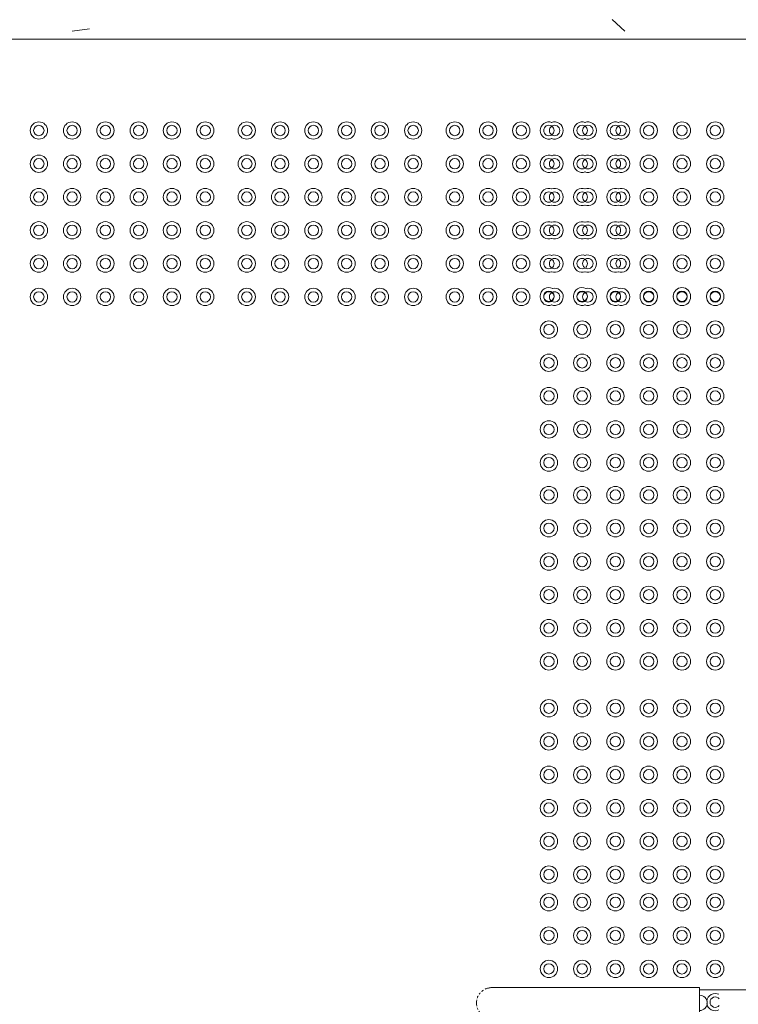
# Model space of a CAD drawing. Header units: metres. Extents: x 1.8 to 43.6, y -74.3 to -47.
# Tile 41 of 256: x 7.8 to 8.8, y -59 to -57.6. Entities that reach past the tile are written whole.
import ezdxf

# ---------------------------------------------------------------- set-up
doc = ezdxf.new("R2010")
doc.units = ezdxf.units.M
for name, color, linetype, lineweight in [('A-FLOR', 7, 'Continuous', 18), ('A-FLOR-PATT', 7, 'Continuous', 18), ('A-GENM', 7, 'Continuous', 18), ('Balaústres', 7, 'Continuous', 18), ('Corrimão', 7, 'Continuous', 18), ('Guarda-corpos', 7, 'Continuous', 18)]:
    doc.layers.add(name, color=color, linetype=linetype, lineweight=lineweight)

# ---------------------------------------------------------------- blocks, each defined once
blk = doc.blocks.new('_ARQPWR_ACS Piso tátil de alerta - 30 cm Inox-V18-TÉRREO _0_32m - FRIGORÍFICA')
at = {"layer": 'A-GENM', "color": 253, "true_color": 0xaaaaaa}
for centre, radius, start, end in [((-0.12, 0.12), 0.0125, 69.3318, 180), ((-0.072, 0.12), 0.0125, 69.3318, 180), ((-0.024, 0.12), 0.0125, 69.3318, 180), ((0.024, 0.12), 0.0125, 0, 180), ((0.072, 0.12), 0.0125, 0, 180), ((0.12, 0.12), 0.0125, 0, 180), ((-0.12, 0.12), 0.0125, 180, 290.6682), ((-0.12, 0.12), 0.0075, 60, 180), ((-0.12, 0.12), 0.0075, 180, 300), ((-0.12, 0.12), 0.0075, 360, 55.0461), ((-0.12, 0.12), 0.0075, 304.9539, 360), ((-0.072, 0.12), 0.0125, 180, 290.6682), ((-0.072, 0.12), 0.0075, 60, 180), ((-0.072, 0.12), 0.0075, 180, 300), ((-0.072, 0.12), 0.0075, 360, 55.0461), ((-0.072, 0.12), 0.0075, 304.9539, 360), ((-0.024, 0.12), 0.0125, 180, 290.6682), ((-0.024, 0.12), 0.0075, 60, 180), ((-0.024, 0.12), 0.0075, 180, 300), ((-0.024, 0.12), 0.0075, 360, 55.0461), ((-0.024, 0.12), 0.0075, 304.9539, 360), ((0.024, 0.12), 0.0125, 180, 360), ((0.024, 0.12), 0.0075, 360, 180), ((0.024, 0.12), 0.0075, 180, 360), ((0.072, 0.12), 0.0125, 180, 360), ((0.072, 0.12), 0.0075, 360, 180), ((0.072, 0.12), 0.0075, 180, 360), ((0.12, 0.12), 0.0125, 180, 360), ((0.12, 0.12), 0.0075, 360, 180), ((0.12, 0.12), 0.0075, 180, 360), ((-0.12, 0.072), 0.0125, 67.048, 180), ((-0.12, 0.072), 0.0125, 180, 290.6682), ((-0.12, 0.072), 0.0075, 60, 180), ((-0.12, 0.072), 0.0075, 180, 300), ((-0.12, 0.072), 0.0075, 360, 55.0461), ((-0.12, 0.072), 0.0075, 304.9539, 360), ((-0.072, 0.072), 0.0125, 67.048, 180), ((-0.072, 0.072), 0.0125, 180, 290.6682), ((-0.072, 0.072), 0.0075, 60, 180), ((-0.072, 0.072), 0.0075, 180, 300), ((-0.072, 0.072), 0.0075, 360, 55.0461), ((-0.072, 0.072), 0.0075, 304.9539, 360), ((-0.024, 0.072), 0.0125, 67.048, 180), ((-0.024, 0.072), 0.0125, 180, 290.6682), ((-0.024, 0.072), 0.0075, 60, 180), ((-0.024, 0.072), 0.0075, 180, 300), ((-0.024, 0.072), 0.0075, 360, 55.0461), ((-0.024, 0.072), 0.0075, 304.9539, 360), ((0.024, 0.072), 0.0125, 0, 180), ((0.024, 0.072), 0.0125, 180, 360), ((0.024, 0.072), 0.0075, 360, 180), ((0.024, 0.072), 0.0075, 180, 360), ((0.072, 0.072), 0.0125, 0, 180), ((0.072, 0.072), 0.0125, 180, 360), ((0.072, 0.072), 0.0075, 360, 180), ((0.072, 0.072), 0.0075, 180, 360), ((0.12, 0.072), 0.0125, 0, 180), ((0.12, 0.072), 0.0125, 180, 360), ((0.12, 0.072), 0.0075, 360, 180), ((0.12, 0.072), 0.0075, 180, 360), ((-0.12, 0.024), 0.0125, 69.3318, 180), ((-0.12, 0.024), 0.0075, 60, 180), ((-0.12, 0.024), 0.0075, 360, 55.0461), ((-0.072, 0.024), 0.0125, 69.3318, 180), ((-0.072, 0.024), 0.0075, 60, 180), ((-0.072, 0.024), 0.0075, 360, 55.0461), ((-0.024, 0.024), 0.0125, 69.3318, 180), ((-0.024, 0.024), 0.0075, 60, 180), ((-0.024, 0.024), 0.0075, 360, 55.0461), ((0.024, 0.024), 0.0125, 0, 180), ((0.024, 0.024), 0.0075, 360, 180), ((0.072, 0.024), 0.0125, 0, 180), ((0.072, 0.024), 0.0075, 360, 180), ((0.12, 0.024), 0.0125, 0, 180), ((0.12, 0.024), 0.0075, 360, 180), ((-0.12, 0.024), 0.0125, 180, 290.6682), ((-0.12, 0.024), 0.0075, 180, 300), ((-0.12, 0.024), 0.0075, 304.9539, 360), ((-0.072, 0.024), 0.0125, 180, 290.6682), ((-0.072, 0.024), 0.0075, 180, 300), ((-0.072, 0.024), 0.0075, 304.9539, 360), ((-0.024, 0.024), 0.0125, 180, 290.6682), ((-0.024, 0.024), 0.0075, 180, 300), ((-0.024, 0.024), 0.0075, 304.9539, 360), ((0.024, 0.024), 0.0125, 180, 360), ((0.024, 0.024), 0.0075, 180, 360), ((0.072, 0.024), 0.0125, 180, 360), ((0.072, 0.024), 0.0075, 180, 360), ((0.12, 0.024), 0.0125, 180, 360), ((0.12, 0.024), 0.0075, 180, 360), ((-0.12, -0.024), 0.0125, 69.3318, 180), ((-0.072, -0.024), 0.0125, 69.3318, 180), ((-0.024, -0.024), 0.0125, 69.3318, 180), ((0.024, -0.024), 0.0125, 0, 180), ((0.072, -0.024), 0.0125, 0, 180), ((0.12, -0.024), 0.0125, 0, 180), ((-0.12, -0.024), 0.0125, 180, 290.6682), ((-0.12, -0.024), 0.0075, 60, 180), ((-0.12, -0.024), 0.0075, 180, 300), ((-0.12, -0.024), 0.0075, 360, 55.0461), ((-0.12, -0.024), 0.0075, 304.9539, 360), ((-0.072, -0.024), 0.0125, 180, 290.6682), ((-0.072, -0.024), 0.0075, 60, 180), ((-0.072, -0.024), 0.0075, 180, 300), ((-0.072, -0.024), 0.0075, 360, 55.0461), ((-0.072, -0.024), 0.0075, 304.9539, 360), ((-0.024, -0.024), 0.0125, 180, 290.6682), ((-0.024, -0.024), 0.0075, 60, 180), ((-0.024, -0.024), 0.0075, 180, 300), ((-0.024, -0.024), 0.0075, 360, 55.0461), ((-0.024, -0.024), 0.0075, 304.9539, 360), ((0.024, -0.024), 0.0125, 180, 360), ((0.024, -0.024), 0.0075, 360, 180), ((0.024, -0.024), 0.0075, 180, 360), ((0.072, -0.024), 0.0125, 180, 360), ((0.072, -0.024), 0.0075, 360, 180), ((0.072, -0.024), 0.0075, 180, 360), ((0.12, -0.024), 0.0125, 180, 360), ((0.12, -0.024), 0.0075, 360, 180), ((0.12, -0.024), 0.0075, 180, 360), ((-0.12, -0.072), 0.0125, 69.3318, 180), ((-0.12, -0.072), 0.0075, 60, 180), ((-0.12, -0.072), 0.0075, 360, 55.0461), ((-0.072, -0.072), 0.0125, 69.3318, 180), ((-0.072, -0.072), 0.0075, 60, 180), ((-0.072, -0.072), 0.0075, 360, 55.0461), ((-0.024, -0.072), 0.0125, 69.3318, 180), ((-0.024, -0.072), 0.0075, 60, 180), ((-0.024, -0.072), 0.0075, 360, 55.0461), ((0.024, -0.072), 0.0125, 0, 180), ((0.024, -0.072), 0.0075, 360, 180), ((0.072, -0.072), 0.0125, 0, 180), ((0.072, -0.072), 0.0075, 360, 180), ((0.12, -0.072), 0.0125, 0, 180), ((0.12, -0.072), 0.0075, 360, 180), ((-0.12, -0.072), 0.0125, 180, 290.6682), ((-0.12, -0.072), 0.0075, 180, 300), ((-0.12, -0.072), 0.0075, 304.9539, 360), ((-0.072, -0.072), 0.0125, 180, 290.6682), ((-0.072, -0.072), 0.0075, 180, 300), ((-0.072, -0.072), 0.0075, 312.3405, 360), ((-0.024, -0.072), 0.0125, 180, 290.6682), ((-0.024, -0.072), 0.0075, 180, 300), ((-0.024, -0.072), 0.0075, 312.3405, 360), ((0.024, -0.072), 0.0125, 180, 360), ((0.024, -0.072), 0.0075, 180, 360), ((0.072, -0.072), 0.0125, 180, 360), ((0.072, -0.072), 0.0075, 180, 360), ((0.12, -0.072), 0.0125, 180, 360), ((0.12, -0.072), 0.0075, 180, 360), ((-0.12, -0.12), 0.0075, 60, 175.751), ((-0.072, -0.12), 0.0075, 60, 175.751), ((-0.024, -0.12), 0.0075, 60, 175.751), ((0.024, -0.12), 0.0075, 4.249, 175.751), ((0.072, -0.12), 0.0075, 4.249, 175.751), ((0.12, -0.12), 0.0075, 4.249, 175.751), ((-0.12, -0.12), 0.0125, 180, 290.6682), ((-0.12, -0.12), 0.0075, 180, 300), ((-0.12, -0.12), 0.0075, 4.249, 55.0461), ((-0.12, -0.12), 0.0075, 311.169, 360), ((-0.072, -0.12), 0.0125, 180, 290.6682), ((-0.072, -0.12), 0.0075, 180, 300), ((-0.072, -0.12), 0.0075, 4.249, 55.0461), ((-0.072, -0.12), 0.0075, 311.169, 360), ((-0.024, -0.12), 0.0125, 180, 290.6682), ((-0.024, -0.12), 0.0075, 180, 300), ((-0.024, -0.12), 0.0075, 4.249, 55.0461), ((-0.024, -0.12), 0.0075, 311.169, 360), ((0.024, -0.12), 0.0125, 180, 360), ((0.024, -0.12), 0.0075, 180, 360), ((0.072, -0.12), 0.0125, 180, 360), ((0.072, -0.12), 0.0075, 180, 360), ((0.072, -0.12), 0.0075, 360, 0.5786), ((0.12, -0.12), 0.0125, 180, 360), ((0.12, -0.12), 0.0075, 180, 360)]:
    blk.add_arc(centre, radius, start, end, dxfattribs=at)
blk = doc.blocks.new('_ARQPWR_ACS Piso tátil de alerta - 30 cm Inox-V41-TÉRREO _0_32m - FRIGORÍFICA')
at = {"layer": 'A-GENM', "color": 253, "true_color": 0xaaaaaa}
for centre, radius, start, end in [((-0.12, 0.12), 0.0125, 0, 180), ((-0.072, 0.12), 0.0125, 0, 180), ((-0.024, 0.12), 0.0125, 0, 180), ((0.024, 0.12), 0.0125, 0, 110.6682), ((0.072, 0.12), 0.0125, 0, 110.6682), ((0.12, 0.12), 0.0125, 0, 110.6682), ((-0.12, 0.12), 0.0125, 180, 360), ((-0.12, 0.12), 0.0075, 360, 180), ((-0.12, 0.12), 0.0075, 180, 360), ((-0.072, 0.12), 0.0125, 180, 360), ((-0.072, 0.12), 0.0075, 360, 180), ((-0.072, 0.12), 0.0075, 180, 360), ((-0.024, 0.12), 0.0125, 180, 360), ((-0.024, 0.12), 0.0075, 360, 180), ((-0.024, 0.12), 0.0075, 180, 360), ((0.024, 0.12), 0.0075, 124.9539, 180), ((0.024, 0.12), 0.0075, 180, 235.0461), ((0.024, 0.12), 0.0125, 249.3318, 360), ((0.024, 0.12), 0.0075, 360, 120), ((0.024, 0.12), 0.0075, 240, 360), ((0.072, 0.12), 0.0075, 124.9539, 180), ((0.072, 0.12), 0.0075, 180, 235.0461), ((0.072, 0.12), 0.0125, 249.3318, 360), ((0.072, 0.12), 0.0075, 360, 120), ((0.072, 0.12), 0.0075, 240, 360), ((0.12, 0.12), 0.0075, 124.9539, 180), ((0.12, 0.12), 0.0075, 180, 235.0461), ((0.12, 0.12), 0.0125, 249.3318, 360), ((0.12, 0.12), 0.0075, 360, 120), ((0.12, 0.12), 0.0075, 240, 360), ((-0.12, 0.072), 0.0125, 0, 180), ((-0.12, 0.072), 0.0125, 180, 360), ((-0.12, 0.072), 0.0075, 360, 180), ((-0.12, 0.072), 0.0075, 180, 360), ((-0.072, 0.072), 0.0125, 0, 180), ((-0.072, 0.072), 0.0125, 180, 360), ((-0.072, 0.072), 0.0075, 360, 180), ((-0.072, 0.072), 0.0075, 180, 360), ((-0.024, 0.072), 0.0125, 0, 180), ((-0.024, 0.072), 0.0125, 180, 360), ((-0.024, 0.072), 0.0075, 360, 180), ((-0.024, 0.072), 0.0075, 180, 360), ((0.024, 0.072), 0.0075, 124.9539, 180), ((0.024, 0.072), 0.0075, 180, 235.0461), ((0.024, 0.072), 0.0125, 0, 112.952), ((0.024, 0.072), 0.0125, 249.3318, 360), ((0.024, 0.072), 0.0075, 360, 120), ((0.024, 0.072), 0.0075, 240, 360), ((0.072, 0.072), 0.0075, 124.9539, 180), ((0.072, 0.072), 0.0075, 180, 235.0461), ((0.072, 0.072), 0.0125, 0, 112.952), ((0.072, 0.072), 0.0125, 249.3318, 360), ((0.072, 0.072), 0.0075, 360, 120), ((0.072, 0.072), 0.0075, 240, 360), ((0.12, 0.072), 0.0075, 124.9539, 180), ((0.12, 0.072), 0.0075, 180, 235.0461), ((0.12, 0.072), 0.0125, 0, 112.952), ((0.12, 0.072), 0.0125, 249.3318, 360), ((0.12, 0.072), 0.0075, 360, 120), ((0.12, 0.072), 0.0075, 240, 360), ((-0.12, 0.024), 0.0125, 0, 180), ((-0.12, 0.024), 0.0075, 360, 180), ((-0.072, 0.024), 0.0125, 0, 180), ((-0.072, 0.024), 0.0075, 360, 180), ((-0.024, 0.024), 0.0125, 0, 180), ((-0.024, 0.024), 0.0075, 360, 180), ((0.024, 0.024), 0.0075, 124.9539, 180), ((0.024, 0.024), 0.0125, 0, 110.6682), ((0.024, 0.024), 0.0075, 360, 120), ((0.072, 0.024), 0.0075, 124.9539, 180), ((0.072, 0.024), 0.0125, 0, 110.6682), ((0.072, 0.024), 0.0075, 360, 120), ((0.12, 0.024), 0.0075, 124.9539, 180), ((0.12, 0.024), 0.0125, 0, 110.6682), ((0.12, 0.024), 0.0075, 360, 120), ((-0.12, 0.024), 0.0125, 180, 360), ((-0.12, 0.024), 0.0075, 180, 360), ((-0.072, 0.024), 0.0125, 180, 360), ((-0.072, 0.024), 0.0075, 180, 360), ((-0.024, 0.024), 0.0125, 180, 360), ((-0.024, 0.024), 0.0075, 180, 360), ((0.024, 0.024), 0.0075, 180, 235.0461), ((0.024, 0.024), 0.0125, 249.3318, 360), ((0.024, 0.024), 0.0075, 240, 360), ((0.072, 0.024), 0.0075, 180, 235.0461), ((0.072, 0.024), 0.0125, 249.3318, 360), ((0.072, 0.024), 0.0075, 240, 360), ((0.12, 0.024), 0.0075, 180, 235.0461), ((0.12, 0.024), 0.0125, 249.3318, 360), ((0.12, 0.024), 0.0075, 240, 360), ((-0.12, -0.024), 0.0125, 0, 180), ((-0.072, -0.024), 0.0125, 0, 180), ((-0.024, -0.024), 0.0125, 0, 180), ((0.024, -0.024), 0.0125, 0, 110.6682), ((0.072, -0.024), 0.0125, 0, 110.6682), ((0.12, -0.024), 0.0125, 0, 110.6682), ((-0.12, -0.024), 0.0125, 180, 360), ((-0.12, -0.024), 0.0075, 360, 180), ((-0.12, -0.024), 0.0075, 180, 360), ((-0.072, -0.024), 0.0125, 180, 360), ((-0.072, -0.024), 0.0075, 360, 180), ((-0.072, -0.024), 0.0075, 180, 360), ((-0.024, -0.024), 0.0125, 180, 360), ((-0.024, -0.024), 0.0075, 360, 180), ((-0.024, -0.024), 0.0075, 180, 360), ((0.024, -0.024), 0.0075, 124.9539, 180), ((0.024, -0.024), 0.0075, 180, 235.0461), ((0.024, -0.024), 0.0125, 249.3318, 360), ((0.024, -0.024), 0.0075, 360, 120), ((0.024, -0.024), 0.0075, 240, 360), ((0.072, -0.024), 0.0075, 124.9539, 180), ((0.072, -0.024), 0.0075, 180, 235.0461), ((0.072, -0.024), 0.0125, 249.3318, 360), ((0.072, -0.024), 0.0075, 360, 120), ((0.072, -0.024), 0.0075, 240, 360), ((0.12, -0.024), 0.0075, 124.9539, 180), ((0.12, -0.024), 0.0075, 180, 235.0461), ((0.12, -0.024), 0.0125, 249.3318, 360), ((0.12, -0.024), 0.0075, 360, 120), ((0.12, -0.024), 0.0075, 240, 360), ((-0.12, -0.072), 0.0125, 0, 180), ((-0.12, -0.072), 0.0075, 360, 180), ((-0.072, -0.072), 0.0125, 0, 180), ((-0.072, -0.072), 0.0075, 360, 180), ((-0.024, -0.072), 0.0125, 0, 180), ((-0.024, -0.072), 0.0075, 360, 180), ((0.024, -0.072), 0.0075, 124.9539, 180), ((0.024, -0.072), 0.0125, 0, 110.6682), ((0.024, -0.072), 0.0075, 360, 120), ((0.072, -0.072), 0.0075, 124.9539, 180), ((0.072, -0.072), 0.0125, 0, 110.6682), ((0.072, -0.072), 0.0075, 360, 120), ((0.12, -0.072), 0.0075, 124.9539, 180), ((0.12, -0.072), 0.0125, 0, 110.6682), ((0.12, -0.072), 0.0075, 360, 120), ((-0.12, -0.072), 0.0125, 180, 360), ((-0.12, -0.072), 0.0075, 180, 360), ((-0.072, -0.072), 0.0125, 180, 360), ((-0.072, -0.072), 0.0075, 180, 360), ((-0.024, -0.072), 0.0125, 180, 360), ((-0.024, -0.072), 0.0075, 180, 360), ((0.024, -0.072), 0.0075, 180, 235.0461), ((0.024, -0.072), 0.0125, 249.3318, 360), ((0.024, -0.072), 0.0075, 240, 360), ((0.072, -0.072), 0.0075, 180, 227.6595), ((0.072, -0.072), 0.0125, 249.3318, 360), ((0.072, -0.072), 0.0075, 240, 360), ((0.12, -0.072), 0.0075, 180, 227.6595), ((0.12, -0.072), 0.0125, 249.3318, 360), ((0.12, -0.072), 0.0075, 240, 360), ((-0.12, -0.12), 0.0125, 0, 180), ((-0.12, -0.12), 0.0075, 360, 180), ((-0.072, -0.12), 0.0125, 0, 180), ((-0.072, -0.12), 0.0075, 360, 180), ((-0.024, -0.12), 0.0125, 0, 180), ((-0.024, -0.12), 0.0075, 360, 180), ((0.024, -0.12), 0.0075, 360, 120), ((0.024, -0.12), 0.0125, 0, 105.0147), ((0.072, -0.12), 0.0075, 360, 120), ((0.072, -0.12), 0.0125, 0, 105.0147), ((0.12, -0.12), 0.0075, 360, 120), ((0.12, -0.12), 0.0125, 0, 105.0147), ((-0.12, -0.12), 0.0125, 180, 360), ((-0.12, -0.12), 0.0075, 180, 360), ((-0.072, -0.12), 0.0125, 180, 360), ((-0.072, -0.12), 0.0075, 180, 360), ((-0.024, -0.12), 0.0125, 180, 360), ((-0.024, -0.12), 0.0075, 180, 360), ((0.024, -0.12), 0.0075, 124.9539, 180), ((0.024, -0.12), 0.0075, 180, 231.23), ((0.024, -0.12), 0.0125, 249.3318, 360), ((0.024, -0.12), 0.0075, 240, 360), ((0.072, -0.12), 0.0075, 124.9539, 180), ((0.072, -0.12), 0.0075, 180, 231.23), ((0.072, -0.12), 0.0125, 249.3318, 360), ((0.072, -0.12), 0.0075, 240, 360), ((0.12, -0.12), 0.0075, 124.9539, 180), ((0.12, -0.12), 0.0075, 180, 231.23), ((0.12, -0.12), 0.0125, 249.3318, 360), ((0.12, -0.12), 0.0075, 240, 360)]:
    blk.add_arc(centre, radius, start, end, dxfattribs=at)
blk = doc.blocks.new('_ARQPWR_ACS Piso tátil de alerta - 30 cm Inox-7195133-TÉRREO _0_32m - FRIGORÍFICA')
at = {"layer": 'A-GENM', "color": 253, "true_color": 0xaaaaaa}
for centre, radius, start, end in [((-0.12, 0.12), 0.0125, 0, 180), ((-0.072, 0.12), 0.0125, 0, 180), ((-0.024, 0.12), 0.0125, 0, 180), ((0.024, 0.12), 0.0125, 0, 180), ((0.072, 0.12), 0.0125, 0, 180), ((0.12, 0.12), 0.0125, 0, 180), ((-0.12, 0.12), 0.0125, 180, 360), ((-0.12, 0.12), 0.0075, 360, 180), ((-0.12, 0.12), 0.0075, 180, 360), ((-0.072, 0.12), 0.0125, 180, 360), ((-0.072, 0.12), 0.0075, 360, 180), ((-0.072, 0.12), 0.0075, 180, 360), ((-0.024, 0.12), 0.0125, 180, 360), ((-0.024, 0.12), 0.0075, 360, 180), ((-0.024, 0.12), 0.0075, 180, 360), ((0.024, 0.12), 0.0125, 180, 360), ((0.024, 0.12), 0.0075, 360, 180), ((0.024, 0.12), 0.0075, 180, 360), ((0.072, 0.12), 0.0125, 180, 360), ((0.072, 0.12), 0.0075, 360, 180), ((0.072, 0.12), 0.0075, 180, 360), ((0.12, 0.12), 0.0125, 180, 360), ((0.12, 0.12), 0.0075, 360, 180), ((0.12, 0.12), 0.0075, 180, 360), ((-0.12, 0.072), 0.0125, 0, 180), ((-0.12, 0.072), 0.0125, 180, 360), ((-0.12, 0.072), 0.0075, 360, 180), ((-0.12, 0.072), 0.0075, 180, 360), ((-0.072, 0.072), 0.0125, 0, 180), ((-0.072, 0.072), 0.0125, 180, 360), ((-0.072, 0.072), 0.0075, 360, 180), ((-0.072, 0.072), 0.0075, 180, 360), ((-0.024, 0.072), 0.0125, 0, 180), ((-0.024, 0.072), 0.0125, 180, 360), ((-0.024, 0.072), 0.0075, 360, 180), ((-0.024, 0.072), 0.0075, 180, 360), ((0.024, 0.072), 0.0125, 0, 180), ((0.024, 0.072), 0.0125, 180, 360), ((0.024, 0.072), 0.0075, 360, 180), ((0.024, 0.072), 0.0075, 180, 360), ((0.072, 0.072), 0.0125, 0, 180), ((0.072, 0.072), 0.0125, 180, 360), ((0.072, 0.072), 0.0075, 360, 180), ((0.072, 0.072), 0.0075, 180, 360), ((0.12, 0.072), 0.0125, 0, 180), ((0.12, 0.072), 0.0125, 180, 360), ((0.12, 0.072), 0.0075, 360, 180), ((0.12, 0.072), 0.0075, 180, 360), ((-0.12, 0.024), 0.0125, 0, 180), ((-0.12, 0.024), 0.0075, 360, 180), ((-0.072, 0.024), 0.0125, 0, 180), ((-0.072, 0.024), 0.0075, 360, 180), ((-0.024, 0.024), 0.0125, 0, 180), ((-0.024, 0.024), 0.0075, 360, 180), ((0.024, 0.024), 0.0125, 0, 180), ((0.024, 0.024), 0.0075, 360, 180), ((0.072, 0.024), 0.0125, 0, 180), ((0.072, 0.024), 0.0075, 360, 180), ((0.12, 0.024), 0.0125, 0, 180), ((0.12, 0.024), 0.0075, 360, 180), ((-0.12, 0.024), 0.0125, 180, 360), ((-0.12, 0.024), 0.0075, 180, 360), ((-0.072, 0.024), 0.0125, 180, 360), ((-0.072, 0.024), 0.0075, 180, 360), ((-0.024, 0.024), 0.0125, 180, 360), ((-0.024, 0.024), 0.0075, 180, 360), ((0.024, 0.024), 0.0125, 180, 360), ((0.024, 0.024), 0.0075, 180, 360), ((0.072, 0.024), 0.0125, 180, 360), ((0.072, 0.024), 0.0075, 180, 360), ((0.12, 0.024), 0.0125, 180, 360), ((0.12, 0.024), 0.0075, 180, 360), ((-0.12, -0.024), 0.0125, 0, 180), ((-0.072, -0.024), 0.0125, 0, 180), ((-0.024, -0.024), 0.0125, 0, 180), ((0.024, -0.024), 0.0125, 0, 180), ((0.072, -0.024), 0.0125, 0, 180), ((0.12, -0.024), 0.0125, 0, 180), ((-0.12, -0.024), 0.0125, 180, 360), ((-0.12, -0.024), 0.0075, 360, 180), ((-0.12, -0.024), 0.0075, 180, 360), ((-0.072, -0.024), 0.0125, 180, 360), ((-0.072, -0.024), 0.0075, 360, 180), ((-0.072, -0.024), 0.0075, 180, 360), ((-0.024, -0.024), 0.0125, 180, 360), ((-0.024, -0.024), 0.0075, 360, 180), ((-0.024, -0.024), 0.0075, 180, 360), ((0.024, -0.024), 0.0125, 180, 360), ((0.024, -0.024), 0.0075, 360, 180), ((0.024, -0.024), 0.0075, 180, 360), ((0.072, -0.024), 0.0125, 180, 360), ((0.072, -0.024), 0.0075, 360, 180), ((0.072, -0.024), 0.0075, 180, 360), ((0.12, -0.024), 0.0125, 180, 360), ((0.12, -0.024), 0.0075, 360, 180), ((0.12, -0.024), 0.0075, 180, 360), ((-0.12, -0.072), 0.0125, 0, 180), ((-0.12, -0.072), 0.0075, 360, 180), ((-0.072, -0.072), 0.0125, 0, 180), ((-0.072, -0.072), 0.0075, 360, 180), ((-0.024, -0.072), 0.0125, 0, 180), ((-0.024, -0.072), 0.0075, 360, 180), ((0.024, -0.072), 0.0125, 0, 180), ((0.024, -0.072), 0.0075, 360, 180), ((0.072, -0.072), 0.0125, 0, 180), ((0.072, -0.072), 0.0075, 360, 180), ((0.12, -0.072), 0.0125, 0, 180), ((0.12, -0.072), 0.0075, 360, 180), ((-0.12, -0.072), 0.0125, 180, 360), ((-0.12, -0.072), 0.0075, 180, 360), ((-0.072, -0.072), 0.0125, 180, 360), ((-0.072, -0.072), 0.0075, 180, 360), ((-0.024, -0.072), 0.0125, 180, 360), ((-0.024, -0.072), 0.0075, 180, 360), ((0.024, -0.072), 0.0125, 180, 360), ((0.024, -0.072), 0.0075, 180, 360), ((0.072, -0.072), 0.0125, 180, 360), ((0.072, -0.072), 0.0075, 180, 360), ((0.12, -0.072), 0.0125, 180, 360), ((0.12, -0.072), 0.0075, 180, 360), ((-0.12, -0.12), 0.0125, 0, 180), ((-0.12, -0.12), 0.0075, 360, 180), ((-0.072, -0.12), 0.0125, 0, 180), ((-0.072, -0.12), 0.0075, 360, 180), ((-0.024, -0.12), 0.0125, 0, 180), ((-0.024, -0.12), 0.0075, 360, 180), ((0.024, -0.12), 0.0125, 0, 180), ((0.024, -0.12), 0.0075, 360, 180), ((0.072, -0.12), 0.0125, 0, 180), ((0.072, -0.12), 0.0075, 360, 180), ((0.12, -0.12), 0.0125, 0, 180), ((0.12, -0.12), 0.0075, 360, 180), ((-0.12, -0.12), 0.0125, 180, 360), ((-0.12, -0.12), 0.0075, 180, 360), ((-0.072, -0.12), 0.0125, 180, 360), ((-0.072, -0.12), 0.0075, 180, 360), ((-0.024, -0.12), 0.0125, 180, 360), ((-0.024, -0.12), 0.0075, 180, 360), ((0.024, -0.12), 0.0125, 180, 360), ((0.024, -0.12), 0.0075, 180, 360), ((0.072, -0.12), 0.0125, 180, 360), ((0.072, -0.12), 0.0075, 180, 360), ((0.12, -0.12), 0.0125, 180, 360), ((0.12, -0.12), 0.0075, 180, 360)]:
    blk.add_arc(centre, radius, start, end, dxfattribs=at)
blk = doc.blocks.new('Guarda-corpo - 1_-V16-TÉRREO _0_32m - FRIGORÍFICA')
at = {"layer": 'Balaústres', "color": 253, "true_color": 0xaaaaaa}
for p, q in [((0, 0), (-0.022, 0)), ((0.022, 0), (0, 0)), ((-0.022, 0), (-0.022, -0.1984)), ((0.022, -0.1984), (0.022, 0))]:
    blk.add_line(p, q, dxfattribs=at)
at = {"layer": 'Balaústres', "color": 253, "true_color": 0xaaaaaa, "flags": 128}
for points in [[(-0.022, -0.2479), (-0.022, -0.2463), (-0.022, -0.2427), (-0.022, -0.239), (-0.022, -0.2352), (-0.022, -0.2314), (-0.022, -0.2275), (-0.022, -0.2236), (-0.022, -0.2197), (-0.022, -0.2157), (-0.022, -0.2117), (-0.022, -0.2076), (-0.022, -0.2036), (-0.022, -0.1995), (-0.022, -0.1984)], [(-0.022, -0.1984), (-0.022, -0.2025), (-0.022, -0.2065), (-0.022, -0.2106), (-0.022, -0.2146), (-0.022, -0.2186), (-0.022, -0.2226), (-0.022, -0.2265), (-0.022, -0.2304), (-0.022, -0.2342), (-0.022, -0.238), (-0.022, -0.2417), (-0.022, -0.2453), (-0.022, -0.2489), (-0.022, -0.2524), (-0.022, -0.2558), (-0.022, -0.2591), (-0.022, -0.2623), (-0.022, -0.2654), (-0.022, -0.2684), (-0.022, -0.2713), (-0.022, -0.2741), (-0.022, -0.2767), (-0.022, -0.2792), (-0.022, -0.2816), (-0.022, -0.2839), (-0.022, -0.286), (-0.022, -0.288), (-0.022, -0.2899), (-0.022, -0.2915), (-0.022, -0.2931), (-0.022, -0.2945), (-0.022, -0.2957), (-0.022, -0.2968), (-0.022, -0.2978), (-0.022, -0.2985), (-0.022, -0.2991), (-0.022, -0.2996), (-0.022, -0.2999), (-0.022, -0.3), (-0.022, -0.3)], [(0.022, -0.1984), (0.022, -0.2025), (0.022, -0.2065), (0.022, -0.2106), (0.022, -0.2146), (0.022, -0.2186), (0.022, -0.2226), (0.022, -0.2265), (0.022, -0.2304), (0.022, -0.2342), (0.022, -0.238), (0.022, -0.2417), (0.022, -0.2453)], [(0.022, -0.3), (0.022, -0.2999), (0.022, -0.2997), (0.022, -0.2993), (0.022, -0.2987), (0.022, -0.298), (0.022, -0.2971), (0.022, -0.296), (0.022, -0.2948), (0.022, -0.2935), (0.022, -0.292), (0.022, -0.2903), (0.022, -0.2885), (0.022, -0.2866), (0.022, -0.2845), (0.022, -0.2823), (0.022, -0.2799), (0.022, -0.2774), (0.022, -0.2748), (0.022, -0.272), (0.022, -0.2692), (0.022, -0.2662), (0.022, -0.2631), (0.022, -0.26), (0.022, -0.2567), (0.022, -0.2533), (0.022, -0.2498), (0.022, -0.2463), (0.022, -0.2427), (0.022, -0.239), (0.022, -0.2352), (0.022, -0.2314), (0.022, -0.2275), (0.022, -0.2236), (0.022, -0.2197), (0.022, -0.2157), (0.022, -0.2117), (0.022, -0.2076), (0.022, -0.2036), (0.022, -0.1995), (0.022, -0.1984)], [(0.022, -0.2634), (0.022, -0.2654), (0.022, -0.2684), (0.022, -0.2713), (0.022, -0.2741), (0.022, -0.2767), (0.022, -0.2792), (0.022, -0.2816), (0.022, -0.2839), (0.022, -0.286), (0.022, -0.288), (0.022, -0.2899), (0.022, -0.2915), (0.022, -0.2931), (0.022, -0.2945), (0.022, -0.2957), (0.022, -0.2968), (0.022, -0.2978), (0.022, -0.2985), (0.022, -0.2991), (0.022, -0.2996), (0.022, -0.2999), (0.022, -0.3), (0.022, -0.3)], [(-0.022, -0.3), (-0.022, -0.2999), (-0.022, -0.2997), (-0.022, -0.2993), (-0.022, -0.2987), (-0.022, -0.298), (-0.022, -0.2971), (-0.022, -0.296), (-0.022, -0.2948), (-0.022, -0.2935), (-0.022, -0.292), (-0.022, -0.2903), (-0.022, -0.2885), (-0.022, -0.2874)], [(-0.0198, -0.3096), (-0.0202, -0.3088), (-0.0205, -0.308), (-0.0208, -0.3071), (-0.0211, -0.3063), (-0.0213, -0.3055), (-0.0215, -0.3046), (-0.0217, -0.3037), (-0.0218, -0.3029), (-0.0219, -0.302), (-0.022, -0.3011), (-0.022, -0.3002), (-0.022, -0.3)], [(-0.0164, -0.3147), (-0.017, -0.314), (-0.0175, -0.3133), (-0.018, -0.3126), (-0.0185, -0.3119)], [(0.0182, -0.3124), (0.0176, -0.3131), (0.0171, -0.3138), (0.0165, -0.3145)], [(0.022, -0.3), (0.022, -0.3009), (0.0219, -0.3018), (0.0218, -0.3026), (0.0217, -0.3035), (0.0216, -0.3044), (0.0214, -0.3052), (0.0211, -0.3061), (0.0209, -0.3069), (0.0206, -0.3078), (0.0203, -0.3086), (0.0199, -0.3094), (0.0195, -0.3102)], [(-0.0124, -0.3182), (-0.0131, -0.3176), (-0.0138, -0.3171), (-0.0145, -0.3165)], [(-0.0069, -0.3209), (-0.0078, -0.3206), (-0.0086, -0.3203), (-0.0094, -0.3199), (-0.0102, -0.3195)], [(0, -0.322), (-0.0009, -0.322), (-0.0018, -0.3219), (-0.0026, -0.3218), (-0.0035, -0.3217), (-0.0044, -0.3216)], [(0.0046, -0.3215), (0.0037, -0.3217), (0.0029, -0.3218), (0.002, -0.3219), (0.0011, -0.322), (0.0002, -0.322)], [(0.0096, -0.3198), (0.0088, -0.3202), (0.008, -0.3205), (0.0071, -0.3208)], [(0.0147, -0.3164), (0.014, -0.317), (0.0133, -0.3175), (0.0126, -0.318), (0.0119, -0.3185)]]:
    blk.add_lwpolyline(points, dxfattribs=at)
at = {"layer": 'Balaústres', "color": 253, "true_color": 0xaaaaaa}
blk.add_arc((0, 0), 0.011, 360, 180, dxfattribs=at)
blk = doc.blocks.new('Guarda-corpo - Guarda-corpo-8412140-TÉRREO _0_32m - FRIGORÍFICA')
at = {"layer": 'Corrimão', "color": 253, "true_color": 0xaaaaaa}
for p, q in [((8.7765, -58.9594), (8.749, -58.9594)), ((8.749, -58.9975), (8.749, -58.9594)), ((8.7765, -58.9594), (8.749, -58.9594)), ((9.3265, -58.9594), (8.7765, -58.9594))]:
    blk.add_line(p, q, dxfattribs=at)
at = {"rotation": 270}
blk.add_blockref('Guarda-corpo - 1_-V16-TÉRREO _0_32m - FRIGORÍFICA', (8.749, -58.9784), dxfattribs=at)
blk = doc.blocks.new('_ARQPWR_ACS Piso tátil de alerta - 30 cm Inox-V67-TÉRREO _0_32m - FRIGORÍFICA')
at = {"layer": 'A-GENM', "color": 253, "true_color": 0xaaaaaa}
for centre, radius, start, end in [((-0.12, 0.12), 0.0125, 0, 180), ((-0.072, 0.12), 0.0125, 0, 180), ((-0.024, 0.12), 0.0125, 0, 180), ((0.024, 0.12), 0.0125, 0, 180), ((0.072, 0.12), 0.0125, 0, 180), ((0.12, 0.12), 0.0125, 0, 180), ((-0.12, 0.12), 0.0125, 180, 360), ((-0.12, 0.12), 0.0075, 360, 180), ((-0.12, 0.12), 0.0075, 180, 360), ((-0.072, 0.12), 0.0125, 180, 360), ((-0.072, 0.12), 0.0075, 360, 180), ((-0.072, 0.12), 0.0075, 180, 360), ((-0.024, 0.12), 0.0125, 180, 360), ((-0.024, 0.12), 0.0075, 360, 180), ((-0.024, 0.12), 0.0075, 180, 360), ((0.024, 0.12), 0.0125, 180, 360), ((0.024, 0.12), 0.0075, 360, 180), ((0.024, 0.12), 0.0075, 180, 360), ((0.072, 0.12), 0.0125, 180, 360), ((0.072, 0.12), 0.0075, 360, 180), ((0.072, 0.12), 0.0075, 180, 360), ((0.12, 0.12), 0.0125, 180, 360), ((0.12, 0.12), 0.0075, 360, 180), ((0.12, 0.12), 0.0075, 180, 360), ((-0.12, 0.072), 0.0125, 0, 180), ((-0.12, 0.072), 0.0125, 180, 360), ((-0.12, 0.072), 0.0075, 360, 180), ((-0.12, 0.072), 0.0075, 180, 360), ((-0.072, 0.072), 0.0125, 0, 180), ((-0.072, 0.072), 0.0125, 180, 360), ((-0.072, 0.072), 0.0075, 360, 180), ((-0.072, 0.072), 0.0075, 180, 360), ((-0.024, 0.072), 0.0125, 0, 180), ((-0.024, 0.072), 0.0125, 180, 360), ((-0.024, 0.072), 0.0075, 360, 180), ((-0.024, 0.072), 0.0075, 180, 360), ((0.024, 0.072), 0.0125, 0, 180), ((0.024, 0.072), 0.0125, 180, 360), ((0.024, 0.072), 0.0075, 360, 180), ((0.024, 0.072), 0.0075, 180, 360), ((0.072, 0.072), 0.0125, 0, 180), ((0.072, 0.072), 0.0125, 180, 360), ((0.072, 0.072), 0.0075, 360, 180), ((0.072, 0.072), 0.0075, 180, 360), ((0.12, 0.072), 0.0125, 0, 180), ((0.12, 0.072), 0.0125, 180, 360), ((0.12, 0.072), 0.0075, 360, 180), ((0.12, 0.072), 0.0075, 180, 360), ((-0.12, 0.024), 0.0125, 0, 180), ((-0.12, 0.024), 0.0075, 360, 180), ((-0.072, 0.024), 0.0125, 0, 180), ((-0.072, 0.024), 0.0075, 360, 180), ((-0.024, 0.024), 0.0125, 0, 180), ((-0.024, 0.024), 0.0075, 360, 180), ((0.024, 0.024), 0.0125, 0, 180), ((0.024, 0.024), 0.0075, 360, 180), ((0.072, 0.024), 0.0125, 0, 180), ((0.072, 0.024), 0.0075, 360, 180), ((0.12, 0.024), 0.0125, 0, 180), ((0.12, 0.024), 0.0075, 360, 180), ((-0.12, 0.024), 0.0125, 180, 360), ((-0.12, 0.024), 0.0075, 180, 360), ((-0.072, 0.024), 0.0125, 180, 360), ((-0.072, 0.024), 0.0075, 180, 360), ((-0.024, 0.024), 0.0125, 180, 360), ((-0.024, 0.024), 0.0075, 180, 360), ((0.024, 0.024), 0.0125, 180, 360), ((0.024, 0.024), 0.0075, 180, 360), ((0.072, 0.024), 0.0125, 180, 360), ((0.072, 0.024), 0.0075, 180, 360), ((0.12, 0.024), 0.0125, 180, 360), ((0.12, 0.024), 0.0075, 180, 360), ((0.12, -0.024), 0.0125, 64.5442, 172.4173), ((0.12, -0.024), 0.0125, 188.4192, 295.4558), ((0.12, -0.024), 0.0075, 40, 180), ((0.12, -0.024), 0.0075, 180, 320), ((-0.12, -0.072), 0.0125, 0, 180), ((-0.12, -0.072), 0.0075, 360, 180), ((-0.072, -0.072), 0.0125, 0, 180), ((-0.072, -0.072), 0.0075, 360, 180), ((-0.024, -0.072), 0.0125, 0, 180), ((-0.024, -0.072), 0.0075, 360, 180), ((0.024, -0.072), 0.0125, 0, 180), ((0.024, -0.072), 0.0075, 360, 180), ((0.072, -0.072), 0.0125, 0, 180), ((0.072, -0.072), 0.0075, 360, 180), ((0.12, -0.072), 0.0125, 0, 180), ((0.12, -0.072), 0.0075, 360, 180), ((-0.12, -0.072), 0.0125, 180, 360), ((-0.12, -0.072), 0.0075, 180, 360), ((-0.072, -0.072), 0.0125, 180, 360), ((-0.072, -0.072), 0.0075, 180, 360), ((-0.024, -0.072), 0.0125, 180, 360), ((-0.024, -0.072), 0.0075, 180, 360), ((0.024, -0.072), 0.0125, 180, 360), ((0.024, -0.072), 0.0075, 180, 360), ((0.072, -0.072), 0.0125, 180, 360), ((0.072, -0.072), 0.0075, 180, 360), ((0.12, -0.072), 0.0125, 180, 360), ((0.12, -0.072), 0.0075, 180, 360), ((-0.12, -0.12), 0.0125, 0, 180), ((-0.12, -0.12), 0.0075, 360, 180), ((-0.072, -0.12), 0.0125, 0, 180), ((-0.072, -0.12), 0.0075, 360, 180), ((-0.024, -0.12), 0.0125, 0, 180), ((-0.024, -0.12), 0.0075, 360, 180), ((0.024, -0.12), 0.0125, 0, 180), ((0.024, -0.12), 0.0075, 360, 180), ((0.072, -0.12), 0.0125, 0, 180), ((0.072, -0.12), 0.0075, 360, 180), ((0.12, -0.12), 0.0125, 0, 180), ((0.12, -0.12), 0.0075, 360, 180), ((-0.12, -0.12), 0.0125, 180, 360), ((-0.12, -0.12), 0.0075, 180, 360), ((-0.072, -0.12), 0.0125, 180, 360), ((-0.072, -0.12), 0.0075, 180, 360), ((-0.024, -0.12), 0.0125, 180, 360), ((-0.024, -0.12), 0.0075, 180, 360), ((0.024, -0.12), 0.0125, 180, 360), ((0.024, -0.12), 0.0075, 180, 360), ((0.072, -0.12), 0.0125, 180, 360), ((0.072, -0.12), 0.0075, 180, 360), ((0.12, -0.12), 0.0125, 180, 360), ((0.12, -0.12), 0.0075, 180, 360)]:
    blk.add_arc(centre, radius, start, end, dxfattribs=at)
blk = doc.blocks.new('_ARQPWR_ACS Piso tátil de alerta - 30 cm Inox-V68-TÉRREO _0_32m - FRIGORÍFICA')
at = {"layer": 'A-GENM', "color": 253, "true_color": 0xaaaaaa}
for centre, radius, start, end in [((-0.12, 0.12), 0.0125, 63.6783, 180), ((-0.072, 0.12), 0.0125, 63.6783, 180), ((-0.024, 0.12), 0.0125, 63.6783, 180), ((0.024, 0.12), 0.0125, 0, 180), ((0.072, 0.12), 0.0125, 0, 180), ((0.12, 0.12), 0.0125, 0, 180), ((-0.12, 0.12), 0.0125, 180, 184.6835), ((-0.12, 0.12), 0.0075, 360, 180), ((-0.12, 0.12), 0.0075, 184.249, 300), ((-0.12, 0.12), 0.0075, 300.7049, 355.751), ((-0.072, 0.12), 0.0125, 180, 184.6835), ((-0.072, 0.12), 0.0075, 360, 180), ((-0.072, 0.12), 0.0075, 184.249, 300), ((-0.072, 0.12), 0.0075, 300.7049, 355.751), ((-0.024, 0.12), 0.0125, 180, 184.6835), ((-0.024, 0.12), 0.0075, 360, 180), ((-0.024, 0.12), 0.0075, 184.249, 300), ((-0.024, 0.12), 0.0075, 300.7049, 355.751), ((0.024, 0.12), 0.0125, 180, 184.6835), ((0.024, 0.12), 0.0075, 360, 180), ((0.024, 0.12), 0.0075, 184.249, 355.751), ((0.024, 0.12), 0.0125, 355.3165, 360), ((0.072, 0.12), 0.0125, 180, 184.6835), ((0.072, 0.12), 0.0075, 360, 180), ((0.072, 0.12), 0.0075, 184.249, 355.751), ((0.072, 0.12), 0.0075, 359.4214, 360), ((0.072, 0.12), 0.0125, 355.3165, 360), ((0.12, 0.12), 0.0125, 180, 184.6835), ((0.12, 0.12), 0.0075, 360, 180), ((0.12, 0.12), 0.0075, 184.249, 355.751), ((0.12, 0.12), 0.0125, 355.3165, 360), ((-0.12, 0.072), 0.0125, 0, 180), ((-0.12, 0.072), 0.0125, 180, 360), ((-0.12, 0.072), 0.0075, 360, 180), ((-0.12, 0.072), 0.0075, 180, 360), ((-0.072, 0.072), 0.0125, 0, 180), ((-0.072, 0.072), 0.0125, 180, 360), ((-0.072, 0.072), 0.0075, 360, 180), ((-0.072, 0.072), 0.0075, 180, 360), ((-0.024, 0.072), 0.0125, 0, 180), ((-0.024, 0.072), 0.0125, 180, 360), ((-0.024, 0.072), 0.0075, 360, 180), ((-0.024, 0.072), 0.0075, 180, 360), ((0.024, 0.072), 0.0125, 0, 180), ((0.024, 0.072), 0.0125, 180, 360), ((0.024, 0.072), 0.0075, 360, 180), ((0.024, 0.072), 0.0075, 180, 360), ((0.072, 0.072), 0.0125, 0, 180), ((0.072, 0.072), 0.0125, 180, 360), ((0.072, 0.072), 0.0075, 360, 180), ((0.072, 0.072), 0.0075, 180, 360), ((0.12, 0.072), 0.0125, 0, 180), ((0.12, 0.072), 0.0125, 180, 360), ((0.12, 0.072), 0.0075, 360, 180), ((0.12, 0.072), 0.0075, 180, 360), ((-0.12, 0.024), 0.0125, 0, 180), ((-0.12, 0.024), 0.0075, 360, 180), ((-0.072, 0.024), 0.0125, 0, 180), ((-0.072, 0.024), 0.0075, 360, 180), ((-0.024, 0.024), 0.0125, 0, 180), ((-0.024, 0.024), 0.0075, 360, 180), ((0.024, 0.024), 0.0125, 0, 180), ((0.024, 0.024), 0.0075, 360, 180), ((0.072, 0.024), 0.0125, 0, 180), ((0.072, 0.024), 0.0075, 360, 180), ((0.12, 0.024), 0.0125, 0, 180), ((0.12, 0.024), 0.0075, 360, 180), ((-0.12, 0.024), 0.0125, 180, 360), ((-0.12, 0.024), 0.0075, 180, 360), ((-0.072, 0.024), 0.0125, 180, 360), ((-0.072, 0.024), 0.0075, 180, 360), ((-0.024, 0.024), 0.0125, 180, 360), ((-0.024, 0.024), 0.0075, 180, 360), ((0.024, 0.024), 0.0125, 180, 360), ((0.024, 0.024), 0.0075, 180, 360), ((0.072, 0.024), 0.0125, 180, 360), ((0.072, 0.024), 0.0075, 180, 360), ((0.12, 0.024), 0.0125, 180, 360), ((0.12, 0.024), 0.0075, 180, 360), ((-0.12, -0.024), 0.0125, 0, 180), ((-0.072, -0.024), 0.0125, 0, 180), ((-0.024, -0.024), 0.0125, 0, 180), ((0.024, -0.024), 0.0125, 0, 180), ((0.072, -0.024), 0.0125, 0, 180), ((0.12, -0.024), 0.0125, 0, 180), ((-0.12, -0.024), 0.0125, 180, 360), ((-0.12, -0.024), 0.0075, 360, 180), ((-0.12, -0.024), 0.0075, 180, 360), ((-0.072, -0.024), 0.0125, 180, 360), ((-0.072, -0.024), 0.0075, 360, 180), ((-0.072, -0.024), 0.0075, 180, 360), ((-0.024, -0.024), 0.0125, 180, 360), ((-0.024, -0.024), 0.0075, 360, 180), ((-0.024, -0.024), 0.0075, 180, 360), ((0.024, -0.024), 0.0125, 180, 360), ((0.024, -0.024), 0.0075, 360, 180), ((0.024, -0.024), 0.0075, 180, 360), ((0.072, -0.024), 0.0125, 180, 360), ((0.072, -0.024), 0.0075, 360, 180), ((0.072, -0.024), 0.0075, 180, 360), ((0.12, -0.024), 0.0125, 180, 360), ((0.12, -0.024), 0.0075, 360, 180), ((0.12, -0.024), 0.0075, 180, 360), ((-0.12, -0.072), 0.0125, 0, 180), ((-0.12, -0.072), 0.0075, 360, 180), ((-0.072, -0.072), 0.0125, 0, 180), ((-0.072, -0.072), 0.0075, 360, 180), ((-0.024, -0.072), 0.0125, 0, 180), ((-0.024, -0.072), 0.0075, 360, 180), ((0.024, -0.072), 0.0125, 0, 180), ((0.024, -0.072), 0.0075, 360, 180), ((0.072, -0.072), 0.0125, 0, 180), ((0.072, -0.072), 0.0075, 360, 180), ((0.12, -0.072), 0.0125, 0, 180), ((0.12, -0.072), 0.0075, 360, 180), ((-0.12, -0.072), 0.0125, 180, 360), ((-0.12, -0.072), 0.0075, 180, 360), ((-0.072, -0.072), 0.0125, 180, 360), ((-0.072, -0.072), 0.0075, 180, 360), ((-0.024, -0.072), 0.0125, 180, 360), ((-0.024, -0.072), 0.0075, 180, 360), ((0.024, -0.072), 0.0125, 180, 360), ((0.024, -0.072), 0.0075, 180, 360), ((0.072, -0.072), 0.0125, 180, 360), ((0.072, -0.072), 0.0075, 180, 360), ((0.12, -0.072), 0.0125, 180, 360), ((0.12, -0.072), 0.0075, 180, 360), ((-0.12, -0.12), 0.0125, 0, 180), ((-0.12, -0.12), 0.0075, 360, 180), ((-0.072, -0.12), 0.0125, 0, 180), ((-0.072, -0.12), 0.0075, 360, 180), ((-0.024, -0.12), 0.0125, 0, 180), ((-0.024, -0.12), 0.0075, 360, 180), ((0.024, -0.12), 0.0125, 0, 180), ((0.024, -0.12), 0.0075, 360, 180), ((0.072, -0.12), 0.0125, 0, 180), ((0.072, -0.12), 0.0075, 360, 180), ((0.12, -0.12), 0.0125, 0, 180), ((0.12, -0.12), 0.0075, 360, 180), ((-0.12, -0.12), 0.0125, 180, 360), ((-0.12, -0.12), 0.0075, 180, 360), ((-0.072, -0.12), 0.0125, 180, 360), ((-0.072, -0.12), 0.0075, 180, 360), ((-0.024, -0.12), 0.0125, 180, 360), ((-0.024, -0.12), 0.0075, 180, 360), ((0.024, -0.12), 0.0125, 180, 360), ((0.024, -0.12), 0.0075, 180, 360), ((0.072, -0.12), 0.0125, 180, 360), ((0.072, -0.12), 0.0075, 180, 360), ((0.12, -0.12), 0.0125, 180, 360), ((0.12, -0.12), 0.0075, 180, 360)]:
    blk.add_arc(centre, radius, start, end, dxfattribs=at)
blk = doc.blocks.new('4 GRE - ESCOLA DE CINEMA E AUDIOVISUAL CINE REX R07_rvt-1-TÉRREO _0_32m - FRIGORÍFICA')
at = {"layer": 'A-FLOR-PATT', "true_color": 0xdcdcdc}
h = blk.add_hatch(dxfattribs=at)
h.set_pattern_fill('FP_9', color=254, style=0, pattern_type=2)
h.set_pattern_definition([(50, (21.555, -62.9), (0.546555, -0.047815), [0.05715, -0.62865]), (355, (21.555, -62.9), (-0.105728, 0.573166), [0.04572, -0.50292]), (100.451, (21.601, -62.904), (0.440828, 0.525349), [0.04857, -0.53427]), (46.184, (21.555, -62.748), (0.813237, -0.12613), [0.08573, -0.94298]), (96.636, (21.623, -62.758), (0.712212, 0.742287), [0.07286, -0.80141]), (351.184, (21.555, -62.748), (0.712217, 0.742274), [0.06858, -0.75438]), (21, (21.631, -62.786), (0.454846, -0.306795), [0.05715, -0.62865]), (326, (21.631, -62.786), (0.185405, 0.55256), [0.04572, -0.50292]), (71.451, (21.669, -62.811), (0.640251, 0.245763), [0.04857, -0.53427]), (37.5, (21.555, -62.9), (0.009261, 0.2536672), [0.02515, -0.47168, 0.02515, -0.48539, -0.50482]), (37.5, (21.555, -62.9), (0.009261, 0.2536672), [-1.007, 0.02515, -0.47968]), (7.5, (21.555, -62.9), (0.200456, 0.300546), [0.02515, -0.26594, 0.02515, -0.46025, -0.1924]), (7.5, (21.555, -62.9), (0.200456, 0.300546), [-0.77648, 0.02515, -0.16726]), (327.5, (21.385, -62.9), (0.4067682, -0.0171882), [0.02515, -0.16535, 0.02515, -0.56921, -0.78867]), (327.5, (21.385, -62.9), (0.4067682, -0.0171882), [-0.78486, 0.02515, -0.76352]), (317.5, (21.309, -62.9), (0.444383, 0.0762794), [0.02515, -0.2225, 0.02515, -0.36957, -0.56007]), (317.5, (21.309, -62.9), (0.444383, 0.0762794), [-0.64237, 0.02515, -0.53492])])
h.paths.add_polyline_path([(10.0673, -57.5884), (10.4143, -57.5884), (10.4143, -56.7526), (10.3448, -56.7526), (10.3448, -56.4676), (10.4143, -56.4676), (10.4143, -55.9915), (9.8143, -55.9915), (9.8143, -56.9884), (7.2893, -56.9884), (7.2893, -55.3415), (8.609, -55.3415), (8.609, -54.8415), (6.9906, -54.8416), (6.9906, -55.0416), (6.6893, -55.0416), (6.6893, -57.3684), (7.174, -57.3684), (7.174, -57.5884), (9.9002, -57.5884)])
at = {"layer": 'A-FLOR', "color": 253, "true_color": 0xaaaaaa}
blk.add_line((7.174, -57.5884), (10.4143, -57.5884), dxfattribs=at)
at = {"layer": 'A-GENM', "color": 253, "lineweight": 18, "true_color": 0xaaaaaa}
for name, p in [('_ARQPWR_ACS Piso tátil de alerta - 30 cm Inox-7195133-TÉRREO _0_32m - FRIGORÍFICA', (7.9157, -57.84)), ('_ARQPWR_ACS Piso tátil de alerta - 30 cm Inox-7195133-TÉRREO _0_32m - FRIGORÍFICA', (8.2157, -57.84)), ('_ARQPWR_ACS Piso tátil de alerta - 30 cm Inox-V41-TÉRREO _0_32m - FRIGORÍFICA', (8.5157, -57.84)), ('_ARQPWR_ACS Piso tátil de alerta - 30 cm Inox-V18-TÉRREO _0_32m - FRIGORÍFICA', (8.6515, -57.84)), ('_ARQPWR_ACS Piso tátil de alerta - 30 cm Inox-V68-TÉRREO _0_32m - FRIGORÍFICA', (8.6515, -58.0791)), ('_ARQPWR_ACS Piso tátil de alerta - 30 cm Inox-7195133-TÉRREO _0_32m - FRIGORÍFICA', (8.6515, -58.3658)), ('_ARQPWR_ACS Piso tátil de alerta - 30 cm Inox-7195133-TÉRREO _0_32m - FRIGORÍFICA', (8.6515, -58.6733)), ('_ARQPWR_ACS Piso tátil de alerta - 30 cm Inox-V67-TÉRREO _0_32m - FRIGORÍFICA', (8.6515, -58.9533))]:
    blk.add_blockref(name, p, dxfattribs=at)
at = {"layer": 'Guarda-corpos', "color": 253, "lineweight": 18, "true_color": 0xaaaaaa}
blk.add_blockref('Guarda-corpo - Guarda-corpo-8412140-TÉRREO _0_32m - FRIGORÍFICA', (0, 0), dxfattribs=at)

msp = doc.modelspace()

# ---------------------------------------------------------------- block references
at = {"lineweight": 5}
msp.add_blockref('4 GRE - ESCOLA DE CINEMA E AUDIOVISUAL CINE REX R07_rvt-1-TÉRREO _0_32m - FRIGORÍFICA', (0, 0), dxfattribs=at)

doc.saveas('drawing.dxf')
